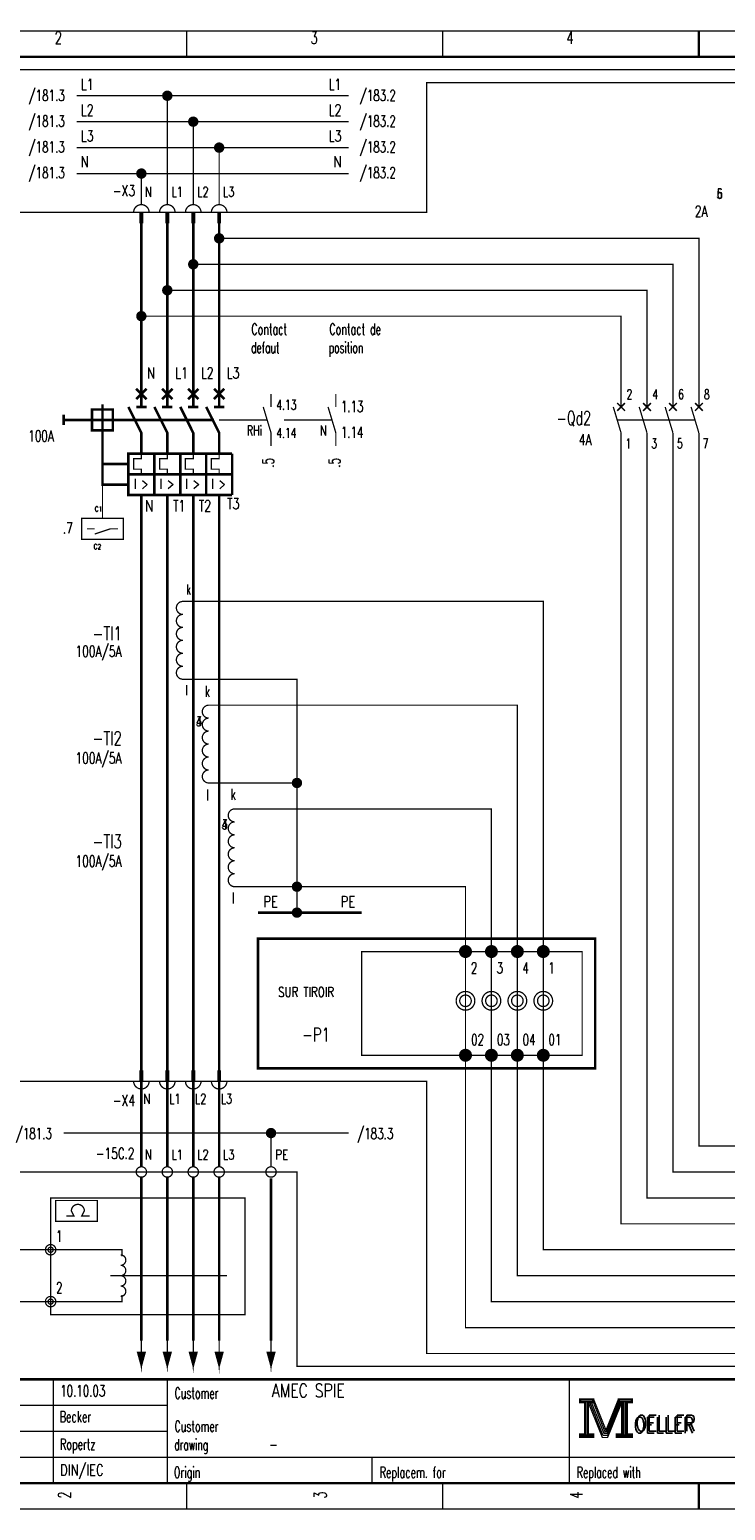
# Model space of a CAD drawing. Header units: centimetres. Extents: x 0 to 491, y -1040 to 69.
# Tile 41 of 181: x 107 to 121, y -720 to -691. Entities that reach past the tile are written whole.
import ezdxf
from ezdxf.enums import TextEntityAlignment as Align

# ---------------------------------------------------------------- set-up
doc = ezdxf.new("R2010")
doc.units = ezdxf.units.CM
doc.header["$MEASUREMENT"] = 0
doc.linetypes.add('GESTRICHELT', pattern=[3.75, 3, -0.75])
doc.linetypes.add('STRICH-PUNKT', pattern=[4.7, 3, -0.75, 0.2, -0.75])
doc.layers.get('0').update_dxf_attribs({"color": 9, "linetype": 'CONTINUOUS'})
doc.layers.add('0L', color=7, linetype='CONTINUOUS')
doc.styles.get("Standard").update_dxf_attribs({"font": 'romans.shx', "bigfont": 'TXT.shx'})

# ---------------------------------------------------------------- blocks, each defined once
blk = doc.blocks.new('BCIRCLE_FILLED')
at = {"color": 0, "linetype": 'Continuous', "const_width": 1, "flags": 128}
blk.add_lwpolyline([(0.5, 0, 1), (-0.5, 0, 1)], format="xyb", close=True, dxfattribs=at)

msp = doc.modelspace()

# ---------------------------------------------------------------- linework, layer by layer
at = {"color": 0}
for points, const_width in [([(120.25, -692), (120.25, -691.5)], 0.05), ([(110.375, -691.5), (110.375, -692)], 0.025), ([(115.312, -691.5), (115.312, -692)], 0.025), ([(120.25, -691.5), (120.25, -692)], 0.025), ([(109.5, -695), (109.5, -695.2)], 0.025), ([(110, -695), (110, -695.2)], 0.025), ([(110.5, -695), (110.5, -695.2)], 0.025), ([(111, -695), (111, -695.2)], 0.025), ([(109.5, -698.35), (109.5, -698.75)], 0.05), ([(110, -698.35), (110, -698.75)], 0.05), ([(110.5, -698.35), (110.5, -698.75)], 0.05), ([(111, -698.35), (111, -698.75)], 0.05), ([(109.4, -698.4), (109.6, -698.6)], 0.05), ([(109.6, -698.4), (109.4, -698.6)], 0.05), ([(110.1, -698.4), (109.9, -698.6)], 0.05), ([(109.9, -698.4), (110.1, -698.6)], 0.05), ([(110.6, -698.4), (110.4, -698.6)], 0.05), ([(110.4, -698.4), (110.6, -698.6)], 0.05), ([(111.1, -698.4), (110.9, -698.6)], 0.05), ([(110.9, -698.4), (111.1, -698.6)], 0.05), ([(112, -698.5), (112, -698.75)], 0.025), ([(113.25, -698.5), (113.25, -698.75)], 0.025), ([(108, -698.9), (108, -699.1)], 0.05), ([(108.75, -698.7), (108.75, -699.2)], 0.05), ([(109.4, -698.75), (109.6, -698.75)], 0.05), ([(109.9, -698.75), (110.1, -698.75)], 0.05), ([(110.4, -698.75), (110.6, -698.75)], 0.05), ([(110.9, -698.75), (111.1, -698.75)], 0.05), ([(118.6, -698.75), (118.75, -699.25)], 0.025), ([(118.675, -698.675), (118.825, -698.825)], 0.03), ([(118.8, -698.7), (118.675, -698.825)], 0.03), ([(118.825, -698.675), (118.725, -698.775)], 0.03), ([(119.1, -698.75), (119.25, -699.25)], 0.025), ([(119.175, -698.675), (119.325, -698.825)], 0.03), ([(119.325, -698.675), (119.175, -698.825)], 0.03), ([(119.6, -698.75), (119.75, -699.25)], 0.025), ([(119.825, -698.675), (119.675, -698.825)], 0.03), ([(119.675, -698.675), (119.825, -698.825)], 0.03), ([(120.1, -698.75), (120.25, -699.25)], 0.025), ([(120.325, -698.675), (120.175, -698.825)], 0.03), ([(120.175, -698.675), (120.325, -698.825)], 0.03), ([(108.55, -699), (108.95, -699)], 0.05), ([(109.75, -699.65), (109.75, -700.45)], 0.05), ([(110.25, -699.65), (110.25, -700.45)], 0.05), ([(110.75, -699.65), (110.75, -700.45)], 0.05), ([(110.75, -699.65), (111.25, -699.65)], 0.05), ([(111.25, -699.65), (111.25, -700.45)], 0.05), ([(109.25, -700.05), (110.75, -700.05)], 0.05), ([(110.75, -700.05), (111.25, -700.05)], 0.05), ([(111.25, -700.45), (110.75, -700.45)], 0.05), ([(108.45, -701.1), (108.6, -701.1)], 0.025), ([(115.75, -710), (115.75, -709.25)], 0.025), ([(116.25, -710), (116.25, -709.25)], 0.025), ([(116.75, -710), (116.75, -709.25)], 0.025), ([(117.25, -710), (117.25, -709.25)], 0.025), ([(115.75, -710.4), (115.75, -711.25)], 0.025), ([(116.25, -710.4), (116.25, -711.25)], 0.025), ([(116.75, -710.4), (116.75, -711.25)], 0.025), ([(117.25, -710.4), (117.25, -711.25)], 0.025), ([(109.5, -711.55), (109.5, -711.75)], 0.025), ([(110, -711.55), (110, -711.75)], 0.025), ([(110.5, -711.55), (110.5, -711.75)], 0.025), ([(111, -711.55), (111, -711.75)], 0.025), ([(108.9, -715.5), (111.15, -715.5)], 0.025), ([(109.5, -716.75), (109.5, -717.25)], 0.025), ([(110, -716.75), (110, -717.25)], 0.025), ([(110.5, -716.75), (110.5, -717.25)], 0.025), ([(111, -716.75), (111, -717.25)], 0.025), ([(112, -716.75), (112, -717.25)], 0.025), ([(140, -717.5), (100.5, -717.5)], 0.05), ([(107.8, -717.5), (107.8, -719.5)], 0.025), ([(110, -717.5), (110, -719.5)], 0.025), ([(117.75, -717.5), (117.75, -719.5)], 0.025), ([(100.5, -718), (110, -718)], 0.025), ([(118.15, -717.95), (118.4, -718.58)], 0.025), ([(118.47, -718.51), (118.7, -717.94)], 0.025), ([(100.5, -718.5), (110, -718.5)], 0.025), ([(118.4, -718.58), (118.46, -718.58)], 0.025), ([(100.5, -719), (122, -719)], 0.025), ([(113.95, -719), (113.95, -719.5)], 0.025), ([(110.375, -720), (110.375, -719.5)], 0.025), ([(115.312, -720), (115.312, -719.5)], 0.025), ([(120.25, -719.5), (120.25, -720)], 0.05), ([(120.25, -720), (120.25, -719.5)], 0.025)]:
    msp.add_lwpolyline(points, dxfattribs=dict(at, const_width=const_width))
at = {"color": 0, "flags": 128}
for points, const_width in [([(100, -705.75), (100, -691.5), (140.5, -691.5), (140.5, -720), (100, -720), (100, -705.75)], 0.025), ([(113.5, -692.75), (108.25, -692.75)], 0.025), ([(110, -694.85), (110, -692.75)], 0.025), ([(113.5, -693.25), (108.25, -693.25)], 0.025), ([(110.5, -694.85), (110.5, -693.25)], 0.025), ([(113.5, -693.75), (108.25, -693.75)], 0.025), ([(111, -694.85), (111, -693.75)], 0.025), ([(113.5, -694.25), (108.25, -694.25)], 0.025), ([(109.5, -694.85), (109.5, -694.25)], 0.025), ([(109.5, -698.35), (109.5, -695.2)], 0.05), ([(110, -698.35), (110, -695.2)], 0.05), ([(110.5, -698.35), (110.5, -695.2)], 0.05), ([(111, -698.35), (111, -695.2)], 0.05), ([(120.25, -698.75), (120.25, -695.5), (111, -695.5)], 0.025), ([(119.75, -698.75), (119.75, -696), (110.5, -696)], 0.025), ([(119.25, -698.75), (119.25, -696.5), (110, -696.5)], 0.025), ([(118.75, -698.75), (118.75, -697), (109.5, -697)], 0.025), ([(109.25, -698.75), (109.5, -699.25), (109.5, -699.65)], 0.05), ([(109.75, -698.75), (110, -699.25), (110, -699.65)], 0.05), ([(110.25, -698.75), (110.5, -699.25), (110.5, -699.65)], 0.05), ([(110.75, -698.75), (111, -699.25), (111, -699.65)], 0.05), ([(111.85, -698.75), (112, -699.25), (112, -699.5)], 0.025), ([(113.1, -698.75), (113.25, -699.25), (113.25, -699.5)], 0.025), ([(109.5, -699.25), (109.5, -699.75), (109.35, -699.75), (109.35, -699.95), (109.5, -699.95), (109.5, -700.05)], 0.025), ([(110, -699.25), (110, -699.75), (109.85, -699.75), (109.85, -699.95), (110, -699.95), (110, -700.05)], 0.025), ([(110.5, -699.25), (110.5, -699.75), (110.35, -699.75), (110.35, -699.95), (110.5, -699.95), (110.5, -700.05)], 0.025), ([(111, -699.25), (111, -699.75), (110.85, -699.75), (110.85, -699.95), (111, -699.95), (111, -700.05)], 0.025), ([(133.55, -714.5), (118.75, -714.5), (118.75, -699.25)], 0.025), ([(133.55, -714), (119.25, -714), (119.25, -699.25)], 0.025), ([(133.55, -713.5), (119.75, -713.5), (119.75, -699.25)], 0.025), ([(133.55, -713), (120.25, -713), (120.25, -699.25)], 0.025), ([(109.5, -711.55), (109.5, -700.45)], 0.05), ([(110, -711.55), (110, -700.45)], 0.05), ([(110.5, -711.55), (110.5, -700.45)], 0.05), ([(111, -711.55), (111, -700.45)], 0.05), ([(108.75, -700.9), (108.35, -700.9), (108.35, -701.3), (109.15, -701.3), (109.15, -700.9), (108.75, -700.9)], 0.025), ([(108.6, -701.2), (108.9, -701.1), (109.05, -701.1)], 0.025), ([(133.55, -715), (117.25, -715), (117.25, -702.5), (110.3, -702.5)], 0.025), ([(112.5, -706), (112.5, -704), (110.3, -704)], 0.025), ([(133.55, -715.5), (116.75, -715.5), (116.75, -704.5), (110.8, -704.5)], 0.025), ([(112.5, -708), (112.5, -706), (110.8, -706)], 0.025), ([(133.55, -716), (116.25, -716), (116.25, -706.5), (111.3, -706.5)], 0.025), ([(112.5, -708.5), (112.5, -708), (111.3, -708)], 0.025), ([(133.55, -716.5), (115.75, -716.5), (115.75, -708), (112.5, -708)], 0.025), ([(109.5, -713.4), (109.5, -711.9)], 0.05), ([(110, -713.4), (110, -711.9)], 0.05), ([(110.5, -713.4), (110.5, -711.9)], 0.05), ([(111, -713.4), (111, -711.9)], 0.05), ([(107.85, -714.25), (107.85, -714.05), (108.65, -714.05), (108.65, -714.45), (107.85, -714.45), (107.85, -714.25)], 0.025), ([(108.15, -714.25), (108.2, -714.35), (108.05, -714.35)], 0.025), ([(108.4, -714.25), (108.35, -714.35), (108.5, -714.35)], 0.025), ([(107.75, -715), (104.25, -715)], 0.025), ([(109.125, -715.125), (109.125, -715), (107.75, -715)], 0.025), ([(107.75, -716), (104.25, -716)], 0.025), ([(109.125, -715.875), (109.125, -716), (107.75, -716)], 0.025), ([(109.5, -717.25), (109.575, -716.975), (109.425, -716.975), (109.5, -717.25), (109.55, -716.975), (109.525, -716.975), (109.5, -717.25), (109.475, -716.975), (109.45, -716.975), (109.5, -717.25)], 0.025), ([(110, -717.25), (110.075, -716.975), (109.925, -716.975), (110, -717.25), (110.05, -716.975), (110.025, -716.975), (110, -717.25), (109.975, -716.975), (109.95, -716.975), (110, -717.25)], 0.025), ([(110.5, -717.25), (110.575, -716.975), (110.425, -716.975), (110.5, -717.25), (110.55, -716.975), (110.525, -716.975), (110.5, -717.25), (110.475, -716.975), (110.45, -716.975), (110.5, -717.25)], 0.025), ([(111, -717.25), (111.075, -716.975), (110.925, -716.975), (111, -717.25), (111.05, -716.975), (111.025, -716.975), (111, -717.25), (110.975, -716.975), (110.95, -716.975), (111, -717.25)], 0.025), ([(112, -717.25), (112.075, -716.975), (111.925, -716.975), (112, -717.25), (112.05, -716.975), (112.025, -716.975), (112, -717.25), (111.975, -716.975), (111.95, -716.975), (112, -717.25)], 0.025), ([(117.95, -717.88), (117.95, -717.95), (118.05, -717.95), (118.05, -718.55), (117.95, -718.55), (117.95, -718.62), (118.22, -718.62), (118.22, -718.55), (118.12, -718.55), (118.12, -717.95), (118.22, -717.95), (118.22, -717.88), (117.95, -717.88)], 0.025), ([(118.07, -717.93), (118.07, -718.57), (118.1, -718.57), (118.1, -717.93)], 0.025), ([(118.12, -717.95), (118.39, -718.62), (118.49, -718.62), (118.76, -717.95)], 0.025), ([(118.18, -717.95), (118.42, -718.54), (118.46, -718.54)], 0.025), ([(118.22, -717.88), (118.46, -718.48), (118.7, -717.88)], 0.025), ([(118.22, -717.95), (118.44, -718.51), (118.47, -718.51)], 0.025), ([(118.46, -718.58), (118.49, -718.58), (118.74, -717.95)], 0.025), ([(118.46, -718.54), (118.48, -718.54), (118.72, -717.95)], 0.025), ([(118.76, -717.95), (118.76, -718.55), (118.66, -718.55), (118.66, -718.62), (118.71, -718.62)], 0.025), ([(118.7, -717.88), (118.7, -717.95), (118.8, -717.95), (118.8, -718.55), (118.7, -718.55), (118.7, -718.62), (118.97, -718.62), (118.97, -718.55), (118.87, -718.55), (118.87, -717.95), (118.97, -717.95), (118.97, -717.88), (118.7, -717.88)], 0.025), ([(118.78, -717.93), (118.78, -718.57), (118.83, -718.57), (118.83, -717.93), (118.85, -717.93), (118.85, -718.57)], 0.025)]:
    msp.add_lwpolyline(points, dxfattribs=dict(at, const_width=const_width))
for points, const_width in [([(100, -691.5), (140.5, -691.5), (140.5, -720), (100, -720)], 0.025), ([(100.5, -692), (140, -692), (140, -719.5), (100.5, -719.5)], 0.05), ([(100.5, -692), (140, -692), (140, -719.5), (100.5, -719.5)], 0.025), ([(109.475, -695), (109.525, -695), (109.525, -695.2), (109.475, -695.2)], 0.025), ([(109.975, -695), (110.025, -695), (110.025, -695.2), (109.975, -695.2)], 0.025), ([(110.475, -695), (110.525, -695), (110.525, -695.2), (110.475, -695.2)], 0.025), ([(110.975, -695), (111.025, -695), (111.025, -695.2), (110.975, -695.2)], 0.025), ([(108.55, -699.2), (108.95, -699.2), (108.95, -698.8), (108.55, -698.8)], 0.05), ([(109.25, -700.45), (110.75, -700.45), (110.75, -699.65), (109.25, -699.65)], 0.05), ([(118, -711.25), (113.75, -711.25), (113.75, -709.25), (118, -709.25)], 0.025), ([(109.475, -711.75), (109.525, -711.75), (109.525, -711.55), (109.475, -711.55)], 0.025), ([(109.975, -711.75), (110.025, -711.75), (110.025, -711.55), (109.975, -711.55)], 0.025), ([(110.475, -711.75), (110.525, -711.75), (110.525, -711.55), (110.475, -711.55)], 0.025), ([(110.975, -711.75), (111.025, -711.75), (111.025, -711.55), (110.975, -711.55)], 0.025), ([(117.97, -717.9), (118.2, -717.9), (118.2, -717.93), (117.97, -717.93)], 0.025), ([(118.72, -717.9), (118.95, -717.9), (118.95, -717.93), (118.72, -717.93)], 0.025), ([(117.97, -718.57), (118.2, -718.57), (118.2, -718.6), (117.97, -718.6)], 0.025), ([(118.68, -718.57), (118.95, -718.57), (118.95, -718.6), (118.68, -718.6)], 0.025)]:
    msp.add_lwpolyline(points, close=True, dxfattribs=dict(at, const_width=const_width))
at = {"color": 0, "linetype": 'GESTRICHELT', "flags": 128}
for points, const_width in [([(106.75, -692.25), (135, -692.25), (135, -717.25), (112.5, -717.25), (112.5, -713.5), (106.75, -713.5), (106.75, -692.25)], 0.025), ([(107, -695), (115, -695), (115, -692.5), (133.75, -692.5), (133.75, -697.5)], 0.025), ([(133.75, -700.75), (133.75, -717), (115, -717), (115, -711.75), (107, -711.75), (107, -695)], 0.025), ([(108.75, -699.2), (108.75, -700.25), (109.25, -700.25)], 0.05), ([(109.5, -716.75), (109.5, -713.6)], 0.05), ([(110, -716.75), (110, -713.6)], 0.05), ([(110.5, -716.75), (110.5, -713.6)], 0.05), ([(111, -716.75), (111, -713.6)], 0.05)]:
    msp.add_lwpolyline(points, dxfattribs=dict(at, const_width=const_width))
at = {"color": 0, "const_width": 0.025, "flags": 128}
for points in [[(109.65, -695, 1), (109.35, -695, 1)], [(110.15, -695, 1), (109.85, -695, 1)], [(110.65, -695, 1), (110.35, -695, 1)], [(111.15, -695, 1), (110.85, -695, 1)], [(110.3, -702.5, 1), (110.3, -702.75, 1)], [(110.3, -702.75, 1), (110.3, -703, 1)], [(110.3, -703, 1), (110.3, -703.25, 1)], [(110.3, -703.25, 1), (110.3, -703.5, 1)], [(110.3, -703.5, 1), (110.3, -703.75, 1)], [(110.3, -703.75, 1), (110.3, -704, 1)], [(110.8, -704.5, 1), (110.8, -704.75, 1)], [(110.8, -704.75, 1), (110.8, -705, 1)], [(110.8, -705, 1), (110.8, -705.25, 1)], [(110.8, -705.25, 1), (110.8, -705.5, 1)], [(110.8, -705.5, 1), (110.8, -705.75, 1)], [(110.8, -705.75, 1), (110.8, -706, 1)], [(111.3, -706.5, 1), (111.3, -706.75, 1)], [(111.3, -706.75, 1), (111.3, -707, 1)], [(111.3, -707, 1), (111.3, -707.25, 1)], [(111.3, -707.25, 1), (111.3, -707.5, 1)], [(111.3, -707.5, 1), (111.3, -707.75, 1)], [(111.3, -707.75, 1), (111.3, -708, 1)], [(109.35, -711.75, 1), (109.65, -711.75, 1)], [(109.85, -711.75, 1), (110.15, -711.75, 1)], [(110.35, -711.75, 1), (110.65, -711.75, 1)], [(110.85, -711.75, 1), (111.15, -711.75, 1)], [(108.4, -714.25, 1), (108.15, -714.25, 1)], [(109.1, -715.3, 1), (109.1, -715.1, 1)], [(109.1, -715.5, 1), (109.1, -715.3, 1)], [(109.1, -715.7, 1), (109.1, -715.5, 1)], [(109.1, -715.9, 1), (109.1, -715.7, 1)]]:
    msp.add_lwpolyline(points, format="xyb", dxfattribs=at)
at = {"color": 0, "linetype": 'GESTRICHELT'}
for points, const_width in [([(108, -699), (108.55, -699)], 0.05), ([(108.95, -699), (110.4, -699)], 0.05), ([(110.35, -699), (110.9, -699)], 0.05), ([(111, -699), (111.92, -699)], 0.025), ([(112.25, -699), (113.17, -699)], 0.025), ([(118.675, -699), (120.175, -699)], 0.025), ([(108.75, -699.85), (109.25, -699.85)], 0.05), ([(108.75, -700), (108.75, -700.9)], 0.025)]:
    msp.add_lwpolyline(points, dxfattribs=dict(at, const_width=const_width))
at = {"color": 0, "linetype": 'STRICH-PUNKT', "flags": 128}
for points, const_width in [([(113.75, -708.5), (111.75, -708.5)], 0.05), ([(113.5, -712.75), (108, -712.75)], 0.025), ([(112, -713.4), (112, -712.75)], 0.025)]:
    msp.add_lwpolyline(points, dxfattribs=dict(at, const_width=const_width))
at = {"color": 0, "linetype": 'STRICH-PUNKT', "const_width": 0.05, "flags": 128}
msp.add_lwpolyline([(111.75, -709), (118.25, -709), (118.25, -711.5), (111.75, -711.5)], close=True, dxfattribs=at)
at = {"color": 0, "flags": 128}
for points, const_width in [([(115.85, -709.25, 1), (115.65, -709.25, 1)], 0.05), ([(115.8, -709.25, 1), (115.7, -709.25, 1)], 0.05), ([(116.35, -709.25, 1), (116.15, -709.25, 1)], 0.05), ([(116.3, -709.25, 1), (116.2, -709.25, 1)], 0.05), ([(116.85, -709.25, 1), (116.65, -709.25, 1)], 0.05), ([(116.8, -709.25, 1), (116.7, -709.25, 1)], 0.05), ([(117.35, -709.25, 1), (117.15, -709.25, 1)], 0.05), ([(117.3, -709.25, 1), (117.2, -709.25, 1)], 0.05), ([(115.775, -709.25, 1), (115.725, -709.25, 1)], 0.05), ([(116.275, -709.25, 1), (116.225, -709.25, 1)], 0.05), ([(116.775, -709.25, 1), (116.725, -709.25, 1)], 0.05), ([(117.275, -709.25, 1), (117.225, -709.25, 1)], 0.05), ([(115.93, -710.2, 1), (115.57, -710.2, 1)], 0.025), ([(116.43, -710.2, 1), (116.07, -710.2, 1)], 0.025), ([(116.93, -710.2, 1), (116.57, -710.2, 1)], 0.025), ([(117.43, -710.2, 1), (117.07, -710.2, 1)], 0.025), ([(115.861, -710.2, 1), (115.639, -710.2, 1)], 0.025), ([(116.361, -710.2, 1), (116.139, -710.2, 1)], 0.025), ([(116.861, -710.2, 1), (116.639, -710.2, 1)], 0.025), ([(117.361, -710.2, 1), (117.139, -710.2, 1)], 0.025), ([(115.85, -711.25, 1), (115.65, -711.25, 1)], 0.05), ([(115.8, -711.25, 1), (115.7, -711.25, 1)], 0.05), ([(116.35, -711.25, 1), (116.15, -711.25, 1)], 0.05), ([(116.3, -711.25, 1), (116.2, -711.25, 1)], 0.05), ([(116.85, -711.25, 1), (116.65, -711.25, 1)], 0.05), ([(116.8, -711.25, 1), (116.7, -711.25, 1)], 0.05), ([(117.35, -711.25, 1), (117.15, -711.25, 1)], 0.05), ([(117.3, -711.25, 1), (117.2, -711.25, 1)], 0.05), ([(115.775, -711.25, 1), (115.725, -711.25, 1)], 0.05), ([(116.275, -711.25, 1), (116.225, -711.25, 1)], 0.05), ([(116.775, -711.25, 1), (116.725, -711.25, 1)], 0.05), ([(117.275, -711.25, 1), (117.225, -711.25, 1)], 0.05), ([(109.6, -713.5, 1), (109.4, -713.5, 1)], 0.025), ([(110.1, -713.5, 1), (109.9, -713.5, 1)], 0.025), ([(110.6, -713.5, 1), (110.4, -713.5, 1)], 0.025), ([(111.1, -713.5, 1), (110.9, -713.5, 1)], 0.025), ([(112.1, -713.5, 1), (111.9, -713.5, 1)], 0.025), ([(107.85, -715, 1), (107.65, -715, 1)], 0.025), ([(107.8, -715, 1), (107.7, -715, 1)], 0.025), ([(107.85, -716, 1), (107.65, -716, 1)], 0.025), ([(107.8, -716, 1), (107.7, -716, 1)], 0.025)]:
    msp.add_lwpolyline(points, format="xyb", close=True, dxfattribs=dict(at, const_width=const_width))
at = {"color": 0, "linetype": 'STRICH-PUNKT', "const_width": 0.05}
msp.add_lwpolyline([(112, -713.625), (112, -716.75)], dxfattribs=at)
at = {"color": 0, "linetype": 'GESTRICHELT', "const_width": 0.025, "flags": 128}
msp.add_lwpolyline([(107.75, -714), (111.5, -714), (111.5, -716.25), (107.75, -716.25)], close=True, dxfattribs=at)
at = {"layer": '0L', "color": 0}
for points in [[(109.475, -711.755), (109.525, -711.755), (109.475, -711.895), (109.525, -711.895)], [(109.975, -711.755), (110.025, -711.755), (109.975, -711.895), (110.025, -711.895)], [(110.475, -711.755), (110.525, -711.755), (110.475, -711.895), (110.525, -711.895)], [(110.975, -711.755), (111.025, -711.755), (110.975, -711.895), (111.025, -711.895)]]:
    msp.add_solid(points, dxfattribs=at)

# ---------------------------------------------------------------- block references
at = {"color": 0, "xscale": 0.1, "yscale": 0.1, "zscale": 0.1}
for p in [(110, -692.75), (110.5, -693.25), (111, -693.75), (109.5, -694.25), (111, -695.5), (110.5, -696), (110, -696.5), (109.5, -697), (112.5, -706), (112.5, -708), (112.5, -708), (112.5, -708.5), (112, -712.75)]:
    msp.add_blockref('BCIRCLE_FILLED', p, dxfattribs=at)

# ---------------------------------------------------------------- texts
at = {"color": 0}
for s, height, width, p in [('2', 0.238, 0.672, (107.899, -691.514)), ('3', 0.238, 0.672, (112.832, -691.514)), ('4', 0.238, 0.672, (117.766, -691.514)), ('I >', 0.1905, 0.717333, (109.496, -700.139)), ('I >', 0.1905, 0.717333, (109.993, -700.139)), ('I >', 0.1905, 0.717333, (110.49, -700.139)), ('I >', 0.1905, 0.717333, (110.987, -700.139)), ('l', 0.214, 0.6, (110.774, -706.123)), ('l', 0.214, 0.6, (111.271, -708.11)), ('-P1', 0.2619, 0.709333, (112.868, -710.722))]:
    msp.add_text(s, height=height, dxfattribs=dict(at, width=width)).set_placement(p, align=Align.TOP_CENTER)
for s, height, width, p in [('/181.3', 0.2143, 0.68, (108.023, -692.636)), ('L1', 0.2143, 0.716, (113.357, -692.423)), ('/181.3', 0.2143, 0.68, (108.023, -693.133)), ('L2', 0.2143, 0.716, (113.357, -692.92)), ('L3', 0.2143, 0.716, (113.357, -693.417)), ('/181.3', 0.2143, 0.68, (108.023, -693.63)), ('N', 0.214, 0.76, (113.359, -693.913)), ('/181.3', 0.2143, 0.68, (108.023, -694.126)), ('2A', 0.2143, 0.716, (120.419, -694.872)), ('-Qd2', 0.2619, 0.682, (118.171, -698.833)), ('RHi', 0.1905, 0.706667, (111.828, -699.109)), ('N', 0.191, 0.76, (113.076, -699.109)), ('100A', 0.2143, 0.694, (107.813, -699.202)), ('4A', 0.2143, 0.716, (118.183, -699.273)), ('.7', 0.2143, 0.684, (108.177, -700.976)), ('.7', 0.2143, 0.684, (108.177, -700.976)), ('-TI1', 0.2619, 0.722, (109.124, -702.985)), ('100A/5A', 0.2143, 0.700571, (109.116, -703.354)), ('4', 0.191, 0.672, (110.664, -704.717)), ('3', 0.191, 0.672, (110.664, -704.717)), ('-TI2', 0.2619, 0.722, (109.124, -705.008)), ('100A/5A', 0.2143, 0.700571, (109.116, -705.413)), ('4', 0.191, 0.672, (111.161, -706.705)), ('3', 0.191, 0.672, (111.161, -706.705)), ('-TI3', 0.2619, 0.722, (109.124, -706.996)), ('100A/5A', 0.2143, 0.700571, (109.116, -707.4)), ('-X4', 0.2143, 0.709333, (109.379, -712.014)), ('/181.3', 0.2143, 0.68, (107.775, -712.653)), ('/183.3', 0.2143, 0.68, (114.359, -712.653))]:
    msp.add_text(s, height=height, dxfattribs=dict(at, width=width)).set_placement(p, align=Align.TOP_RIGHT)
for s, height, width, p in [('L1', 0.2143, 0.716, (108.335, -692.423)), ('/183.2', 0.2143, 0.68, (113.709, -692.636)), ('L2', 0.2143, 0.716, (108.335, -692.92)), ('/183.2', 0.2143, 0.68, (113.709, -693.133)), ('L3', 0.2143, 0.716, (108.335, -693.417)), ('/183.2', 0.2143, 0.68, (113.709, -693.63)), ('N', 0.214, 0.76, (108.332, -693.913)), ('/183.2', 0.2143, 0.68, (113.709, -694.126)), ('Contact', 0.2143, 0.622857, (111.622, -697.143)), ('Contact de', 0.2143, 0.6256, (113.125, -697.143)), ('defaut', 0.2143, 0.6, (111.615, -697.498)), ('position', 0.2143, 0.6, (113.113, -697.498)), ('4.13', 0.1905, 0.678, (112.104, -698.613)), ('1.13', 0.2143, 0.678, (113.346, -698.634)), ('1.14', 0.2143, 0.678, (113.346, -699.131)), ('1', 0.191, 0.672, (118.835, -699.358)), ('3', 0.191, 0.672, (119.332, -699.358)), ('5', 0.191, 0.672, (119.829, -699.358)), ('7', 0.191, 0.672, (120.326, -699.358)), ('N', 0.214, 0.76, (109.574, -700.55)), ('T1', 0.2143, 0.716, (110.11, -700.55)), ('T2', 0.2143, 0.716, (110.607, -700.55)), ('C2', 0.0953, 0.716, (108.578, -701.395)), ('l', 0.191, 0.6, (110.35, -704.114)), ('PE', 0.2143, 0.76, (111.851, -708.181)), ('PE', 0.2143, 0.76, (113.342, -708.181)), ('2', 0.214, 0.672, (115.854, -709.459)), ('3', 0.214, 0.672, (116.351, -709.459)), ('4', 0.214, 0.672, (116.848, -709.459)), ('1', 0.214, 0.672, (117.345, -709.459)), ('SUR TIROIR', 0.1905, 0.7536, (112.138, -709.934)), ('02', 0.2143, 0.672, (115.859, -710.843)), ('03', 0.2143, 0.672, (116.356, -710.843)), ('04', 0.2143, 0.672, (116.853, -710.843)), ('01', 0.2143, 0.672, (117.35, -710.843)), ('N', 0.191, 0.76, (109.538, -711.993)), ('L1', 0.1905, 0.716, (110.038, -711.993)), ('L2', 0.1905, 0.716, (110.535, -711.993)), ('L3', 0.1905, 0.716, (111.032, -711.993)), ('Customer', 0.2143, 0.62, (110.14, -717.658)), ('Customer', 0.2143, 0.62, (110.14, -718.296)), ('OELLER', 0.3096, 0.76, (118.996, -718.225)), ('OELLER', 0.3096, 0.76, (118.996, -718.225)), ('OELLER', 0.3096, 0.76, (119.032, -718.19)), ('drawing', 0.2143, 0.6, (110.133, -718.651)), ('Origin', 0.2143, 0.626667, (110.127, -719.184)), ('Replacem. for', 0.21431, 0.627077, (114.097, -719.184)), ('Replaced with', 0.21431, 0.619692, (117.895, -719.184))]:
    msp.add_text(s, height=height, dxfattribs=dict(at, width=width)).set_placement(p, align=Align.TOP_LEFT)
for s, width, p in [('-X3', 0.709333, (109.379, -694.751)), ('-15C.2', 0.694667, (109.369, -713.313))]:
    msp.add_text(s, height=0.2143, dxfattribs=dict(at, width=width)).set_placement(p, align=Align.BOTTOM_RIGHT)
for s, height, width, p in [('N', 0.191, 0.76, (109.565, -694.755)), ('L1', 0.1905, 0.716, (110.082, -694.755)), ('L2', 0.1905, 0.716, (110.579, -694.755)), ('L3', 0.1905, 0.716, (111.076, -694.755)), ('5', 0.191, 0.672, (120.596, -694.791)), ('6', 0.191, 0.672, (120.596, -694.791)), ('N', 0.214, 0.76, (109.607, -698.265)), ('L1', 0.2143, 0.716, (110.153, -698.265)), ('L2', 0.2143, 0.716, (110.65, -698.265)), ('L3', 0.2143, 0.716, (111.147, -698.265)), ('2', 0.191, 0.672, (118.857, -698.659)), ('4', 0.191, 0.672, (119.354, -698.659)), ('6', 0.191, 0.672, (119.851, -698.659)), ('8', 0.191, 0.672, (120.348, -698.659)), ('4.14', 0.1905, 0.678, (112.104, -699.405)), ('T3', 0.2143, 0.716, (111.154, -700.785)), ('C1', 0.0953, 0.716, (108.6, -700.793)), ('k', 0.191, 0.6, (110.368, -702.422)), ('N', 0.191, 0.76, (109.565, -713.318)), ('L1', 0.1905, 0.716, (110.082, -713.318)), ('L2', 0.1905, 0.716, (110.579, -713.318)), ('L3', 0.1905, 0.716, (111.076, -713.318)), ('PE', 0.1905, 0.76, (112.083, -713.318)), ('1', 0.214, 0.672, (107.855, -714.91)), ('2', 0.214, 0.672, (107.855, -715.904)), ('10.10.03', 0.2143, 0.678, (107.934, -717.892)), ('AMEC SPIE', 0.2619, 0.752889, (112.016, -717.923)), ('Becker', 0.2143, 0.626667, (107.927, -718.389)), ('Ropertz', 0.2143, 0.622857, (107.932, -718.921)), ('-', 0.214, 0.696, (111.965, -718.921)), ('DIN/IEC', 0.2143, 0.750857, (107.935, -719.418))]:
    msp.add_text(s, height=height, dxfattribs=dict(at, width=width)).set_placement(p, align=Align.BOTTOM_LEFT)
at = {"color": 0, "width": 0.684}
for p in [(111.838, -699.734), (111.838, -699.734), (113.116, -699.734), (113.116, -699.734)]:
    msp.add_text('.5', height=0.2143, rotation=90, dxfattribs=at).set_placement(p, align=Align.TOP_RIGHT)
at = {"color": 0, "width": 0.6}
for p in [(110.774, -704.405), (111.271, -706.392)]:
    msp.add_text('k', height=0.214, dxfattribs=at).set_placement(p, align=Align.BOTTOM_CENTER)
at = {"color": 0, "width": 0.672}
for s, p in [('2', (107.899, -719.73)), ('3', (112.832, -719.73)), ('4', (117.766, -719.73))]:
    msp.add_text(s, height=0.238, rotation=90, dxfattribs=at).set_placement(p, align=Align.TOP_CENTER)

doc.saveas('drawing.dxf')
